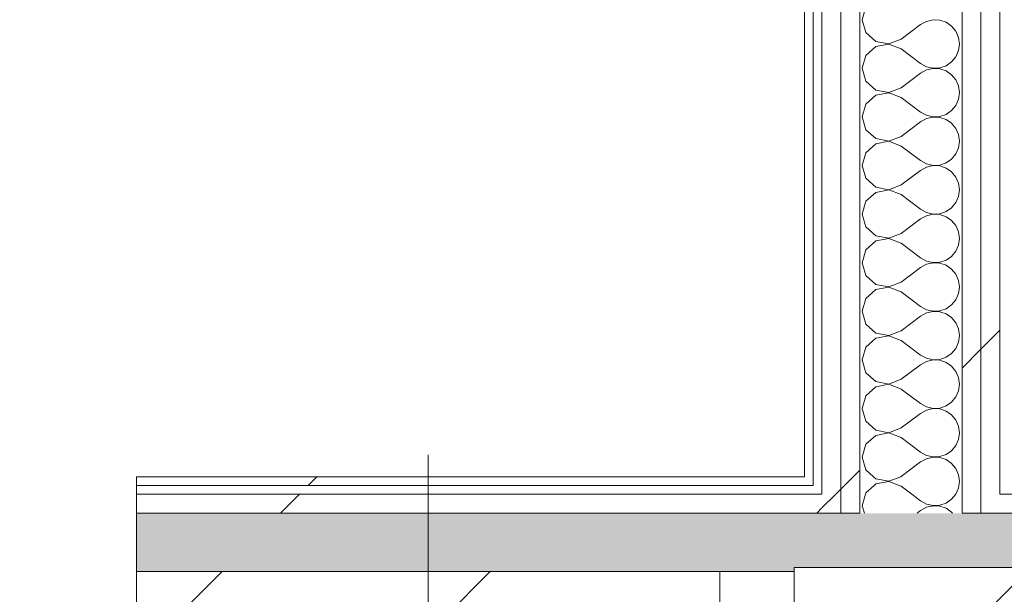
# Model space of a CAD drawing. Header units: millimetres. Extents: x -28277 to 305935, y -19284 to 4746.
# Tile 179 of 256: x 171465 to 172140, y -1077 to -683. Entities that reach past the tile are written whole.
import ezdxf

# ---------------------------------------------------------------- set-up
doc = ezdxf.new("R2010")
doc.units = ezdxf.units.MM
doc.header["$MEASUREMENT"] = 0
doc.linetypes.add('Wipeout_Contour', pattern=[1000, 0, -1000])
doc.layers.add('10_ESTR_Pilars', color=7, linetype='Continuous')
doc.layers.add('Nuevo_08_E_Envans secs', color=7, linetype='Continuous')
for name, color, linetype, lineweight in [('10_ESTR_Pilars_Pluma_Nº__20', 1, 'Continuous', 5), ('10_ESTR_Pilars_Pluma_Nº__28', 7, 'Continuous', 20), ('10_ESTR_Pilars_Pluma_Nº__42', 8, 'Continuous', 25), ('Nuevo_08_E_Envans secs_Pluma_Nº__1', 7, 'Continuous', 5)]:
    doc.layers.add(name, color=color, linetype=linetype, lineweight=lineweight)
for name, color, linetype, lineweight, true_color in [('Nuevo_08_E_Envans secs_Pluma_Nº__102', 7, 'Continuous', 5, 0xcccccc), ('Nuevo_08_E_Envans secs_Pluma_Nº__171', 171, 'Continuous', 13, 0xaaaaff), ('Nuevo_08_E_Envans secs_Pluma_Nº__177', 7, 'Continuous', 15, 0xf7e046)]:
    doc.layers.add(name, color=color, linetype=linetype, lineweight=lineweight, true_color=true_color)
pattern_1 = [(45, (184431.64, 0), (-367.696, 367.696), [390, -130]), (45, (184431.64, 367.7), (-367.696, 367.696), [390, -130])]
pattern_2 = [(45, (184431.64, 0), (-91.9239, 91.9239), [])]

# ---------------------------------------------------------------- blocks, each defined once
blk = doc.blocks.new('*X457', base_point=(184431.64, 0))
at = {"layer": 'Nuevo_08_E_Envans secs_Pluma_Nº__102', "linetype": 'Continuous', "lineweight": 5, "true_color": 0xcccccc}
blk.add_hatch(color=254, dxfattribs=at).paths.add_polyline_path([(172110.81, -1021.81), (172110.81, -1058.98), (172395.78, -1058.98), (172395.78, -1021.81)])
blk = doc.blocks.new('*X458', base_point=(184431.64, 0))
at = {"layer": 'Nuevo_08_E_Envans secs_Pluma_Nº__102', "linetype": 'Continuous', "lineweight": 5, "true_color": 0xcccccc}
blk.add_hatch(color=254, dxfattribs=at).paths.add_polyline_path([(172040.81, -1021.81), (172040.81, -1058.98), (172110.81, -1058.98), (172110.81, -1021.81)])
blk = doc.blocks.new('*X459', base_point=(184431.64, 0))
at = {"layer": 'Nuevo_08_E_Envans secs_Pluma_Nº__102', "linetype": 'Continuous', "lineweight": 5, "true_color": 0xcccccc}
blk.add_hatch(color=254, dxfattribs=at).paths.add_polyline_path([(171544.83, -1021.81), (171544.83, -1061.81), (171995.78, -1061.81), (171995.78, -1058.98), (172040.81, -1058.98), (172040.81, -1021.81)])
blk = doc.blocks.new('Muro_137_7', base_point=(172395.78, -1061.81))
at = {"layer": 'Nuevo_08_E_Envans secs_Pluma_Nº__1', "color": 7, "linetype": 'Continuous', "lineweight": 5, "flags": 128}
blk.add_lwpolyline([(171944.83, -1061.81), (171995.78, -1061.81)], dxfattribs=at)
at = {"layer": 'Nuevo_08_E_Envans secs', "color": 7, "lineweight": 20}
blk.add_blockref('*X458', (184431.64, 0), dxfattribs=at)
at = {"color": 254, "linetype": 'Wipeout_Contour', "lineweight": 0, "ltscale": 688034.854302}
blk.add_wipeout([(172002.81, -1002.81), (172008.81, -1002.81), (172008.81, -996.81), (172002.81, -996.81)], dxfattribs=at).dxf.layer = 'Nuevo_08_E_Envans secs'
at = {"color": 254, "linetype": 'Wipeout_Contour', "lineweight": 0, "ltscale": 688097.216779}
blk.add_wipeout([(172014.81, -1021.81), (172027.81, -1021.81), (172027.81, -1008.81), (172014.81, -1008.81)], dxfattribs=at).dxf.layer = 'Nuevo_08_E_Envans secs'
at = {"color": 254, "linetype": 'Wipeout_Contour', "lineweight": 0, "ltscale": 689157.150167}
blk.add_wipeout([(172136.81, -1021.81), (172435.78, -1021.81), (172435.78, -1008.81), (172136.81, -1008.81)], dxfattribs=at).dxf.layer = 'Nuevo_08_E_Envans secs'
at = {"layer": 'Nuevo_08_E_Envans secs_Pluma_Nº__171', "linetype": 'Continuous', "lineweight": 13, "true_color": 0xaaaaff}
h = blk.add_hatch(dxfattribs=at)
h.set_pattern_fill('Panellat_HPL_0007', color=161, style=0, pattern_type=2)
h.set_pattern_definition(pattern_1)
h.paths.add_polyline_path([(172002.81, -1002.81), (172008.81, -1002.81), (172008.81, -996.81), (172002.81, -996.81)])
at = {"layer": 'Nuevo_08_E_Envans secs_Pluma_Nº__177', "linetype": 'Continuous', "lineweight": 15, "true_color": 0xf7e046}
h = blk.add_hatch(dxfattribs=at)
h.set_pattern_fill('Panellat_HPL_0007', color=53, style=0, pattern_type=2)
h.set_pattern_definition(pattern_1)
h.paths.add_polyline_path([(172014.81, -1021.81), (172027.81, -1021.81), (172027.81, -1008.81), (172014.81, -1008.81)])
h = blk.add_hatch(dxfattribs=at)
h.set_pattern_fill('Panellat_HPL_0007', color=53, style=0, pattern_type=2)
h.set_pattern_definition(pattern_1)
h.paths.add_polyline_path([(172136.81, -1021.81), (172435.78, -1021.81), (172435.78, -1008.81), (172136.81, -1008.81)])
at = {"layer": 'Nuevo_08_E_Envans secs_Pluma_Nº__1', "color": 7, "linetype": 'Continuous', "lineweight": 5}
for p, q in [((172008.81, -996.81), (172008.81, -1002.81)), ((172027.81, -1008.81), (172027.81, -1021.81)), ((172027.81, -1021.81), (172040.81, -1021.81))]:
    blk.add_line(p, q, dxfattribs=at)
at = {"color": 254, "linetype": 'Wipeout_Contour', "lineweight": 0, "ltscale": 687106.918231}
blk.add_wipeout([(172002.81, -996.81), (171544.83, -996.81), (171544.83, -1002.81), (172002.81, -1002.81)], dxfattribs=at).dxf.layer = 'Nuevo_08_E_Envans secs'
at = {"color": 254, "linetype": 'Wipeout_Contour', "lineweight": 0, "ltscale": 687131.281862}
blk.add_wipeout([(172014.81, -1008.81), (171544.83, -1008.81), (171544.83, -1021.81), (172014.81, -1021.81)], dxfattribs=at).dxf.layer = 'Nuevo_08_E_Envans secs'
at = {"color": 254, "linetype": 'Wipeout_Contour', "lineweight": 0, "ltscale": 688533.209189}
blk.add_wipeout([(172123.81, -1021.81), (172136.81, -1021.81), (172136.81, -1008.81), (172123.81, -1008.81)], dxfattribs=at).dxf.layer = 'Nuevo_08_E_Envans secs'
at = {"layer": 'Nuevo_08_E_Envans secs_Pluma_Nº__171', "linetype": 'Continuous', "lineweight": 13, "true_color": 0xaaaaff}
h = blk.add_hatch(dxfattribs=at)
h.set_pattern_fill('Panellat_HPL_0007', color=161, style=0, pattern_type=2)
h.set_pattern_definition(pattern_1)
h.paths.add_polyline_path([(172002.81, -996.81), (171544.83, -996.81), (171544.83, -1002.81), (172002.81, -1002.81)])
at = {"layer": 'Nuevo_08_E_Envans secs_Pluma_Nº__177', "linetype": 'Continuous', "lineweight": 15, "true_color": 0xf7e046}
h = blk.add_hatch(dxfattribs=at)
h.set_pattern_fill('Panellat_HPL_0007', color=53, style=0, pattern_type=2)
h.set_pattern_definition(pattern_1)
h.paths.add_polyline_path([(172014.81, -1008.81), (171544.83, -1008.81), (171544.83, -1021.81), (172014.81, -1021.81)])
h = blk.add_hatch(dxfattribs=at)
h.set_pattern_fill('Panellat_HPL_0007', color=53, style=0, pattern_type=2)
h.set_pattern_definition(pattern_1)
h.paths.add_polyline_path([(172123.81, -1021.81), (172136.81, -1021.81), (172136.81, -1008.81), (172123.81, -1008.81)])
at = {"layer": 'Nuevo_08_E_Envans secs_Pluma_Nº__1', "color": 7, "linetype": 'Continuous', "lineweight": 5}
for p, q in [((172008.81, -1002.81), (171544.83, -1002.81)), ((172014.81, -1002.81), (172014.81, -1008.81)), ((172136.81, -1008.81), (172136.81, -1002.81)), ((172014.81, -1008.81), (171544.83, -1008.81)), ((172123.81, -1021.81), (172123.81, -1008.81)), ((172435.78, -1008.81), (172136.81, -1008.81)), ((172027.81, -1021.81), (171544.83, -1021.81)), ((172110.81, -1021.81), (172123.81, -1021.81)), ((172395.78, -1021.81), (172123.81, -1021.81))]:
    blk.add_line(p, q, dxfattribs=at)
at = {"layer": 'Nuevo_08_E_Envans secs_Pluma_Nº__1', "color": 7, "linetype": 'Continuous', "lineweight": 5, "flags": 128}
for points in [[(172002.81, -996.81), (171544.83, -996.81)], [(171544.83, -996.81), (171544.83, -1002.81)], [(171544.83, -1002.81), (171544.83, -1008.81)], [(171544.83, -1008.81), (171544.83, -1021.81)], [(171544.83, -1021.81), (171544.83, -1061.81)]]:
    blk.add_lwpolyline(points, dxfattribs=at)
at = {"layer": 'Nuevo_08_E_Envans secs', "color": 7, "lineweight": 20}
for name in ['*X459', '*X457']:
    blk.add_blockref(name, (184431.64, 0), dxfattribs=at)
blk = doc.blocks.new('*X481', base_point=(184431.64, 0))
at = {"layer": 'Nuevo_08_E_Envans secs_Pluma_Nº__102', "color": 254, "linetype": 'Continuous', "lineweight": 5, "true_color": 0xcccccc}
for p, q in [((172050.12, -996.81), (172051.69, -998.24)), ((172051.69, -998.24), (172060.64, -999.93)), ((172060.64, -999.93), (172068.78, -996.81)), ((172109.14, -1000), (172108.7, -996.81)), ((172051.69, -1001.76), (172050.54, -1002.81)), ((172060.64, -1000.07), (172051.69, -1001.76)), ((172067.77, -1002.81), (172060.64, -1000.07)), ((172108.75, -1002.81), (172109.14, -1000))]:
    blk.add_line(p, q, dxfattribs=at)
blk = doc.blocks.new('*X482', base_point=(184431.64, 0))
at = {"layer": 'Nuevo_08_E_Envans secs_Pluma_Nº__102', "color": 254, "linetype": 'Continuous', "lineweight": 5, "true_color": 0xcccccc}
for p, q in [((172050.54, -1002.81), (172044.96, -1007.9)), ((172069.14, -1003.33), (172067.77, -1002.81)), ((172069.14, -1003.33), (172076.44, -1008.81)), ((172106.65, -1008.76), (172108.51, -1004.55)), ((172108.51, -1004.55), (172108.75, -1002.81)), ((172044.96, -1007.9), (172044.71, -1008.81)), ((172106.62, -1008.81), (172106.65, -1008.76))]:
    blk.add_line(p, q, dxfattribs=at)
blk = doc.blocks.new('*X483', base_point=(184431.64, 0))
at = {"layer": 'Nuevo_08_E_Envans secs_Pluma_Nº__102', "color": 254, "linetype": 'Continuous', "lineweight": 5, "true_color": 0xcccccc}
for p, q in [((172044.71, -1008.81), (172042.47, -1016.67)), ((172076.44, -1008.81), (172082.47, -1013.33)), ((172099.93, -1014.91), (172103.72, -1012.3)), ((172103.72, -1012.3), (172106.62, -1008.81)), ((172042.47, -1016.67), (172043.93, -1021.81)), ((172082.47, -1013.33), (172086.5, -1015.56)), ((172086.5, -1017.77), (172082.47, -1020)), ((172086.5, -1015.56), (172090.98, -1016.6)), ((172090.98, -1016.73), (172086.5, -1017.77)), ((172090.98, -1016.6), (172095.57, -1016.38)), ((172095.57, -1016.96), (172090.98, -1016.73)), ((172095.57, -1016.38), (172099.93, -1014.91)), ((172099.93, -1018.43), (172095.57, -1016.96)), ((172103.72, -1021.03), (172099.93, -1018.43)), ((172080.07, -1021.81), (172082.47, -1020)), ((172104.36, -1021.81), (172103.72, -1021.03))]:
    blk.add_line(p, q, dxfattribs=at)
blk = doc.blocks.new('*X488', base_point=(184431.64, 0))
at = {"layer": 'Nuevo_08_E_Envans secs_Pluma_Nº__102', "color": 254, "linetype": 'Continuous', "lineweight": 5, "true_color": 0xcccccc}
for p, q in [((172044.96, -674.57), (172042.47, -683.33)), ((172042.47, -683.33), (172044.96, -692.1)), ((172069.14, -696.67), (172082.47, -686.67)), ((172086.5, -684.44), (172082.47, -686.67)), ((172090.98, -683.4), (172086.5, -684.44)), ((172095.57, -683.62), (172090.98, -683.4)), ((172099.93, -685.09), (172095.57, -683.62)), ((172103.72, -687.7), (172099.93, -685.09)), ((172106.65, -691.24), (172103.72, -687.7)), ((172044.96, -692.1), (172051.69, -698.24)), ((172108.51, -695.45), (172106.65, -691.24)), ((172051.69, -701.76), (172044.96, -707.9)), ((172051.69, -698.24), (172060.64, -699.93)), ((172060.64, -700.07), (172051.69, -701.76)), ((172060.64, -699.93), (172069.14, -696.67)), ((172069.14, -703.33), (172060.64, -700.07)), ((172109.14, -700), (172108.51, -695.45)), ((172108.51, -704.55), (172109.14, -700)), ((172044.96, -707.9), (172042.47, -716.67)), ((172069.14, -703.33), (172082.47, -713.33)), ((172106.65, -708.76), (172108.51, -704.55)), ((172082.47, -713.33), (172086.5, -715.56)), ((172095.57, -716.38), (172099.93, -714.91)), ((172099.93, -714.91), (172103.72, -712.3)), ((172103.72, -712.3), (172106.65, -708.76)), ((172042.47, -716.67), (172044.96, -725.43)), ((172069.14, -730), (172082.47, -720)), ((172086.5, -717.77), (172082.47, -720)), ((172086.5, -715.56), (172090.98, -716.6)), ((172090.98, -716.73), (172086.5, -717.77)), ((172090.98, -716.6), (172095.57, -716.38)), ((172095.57, -716.96), (172090.98, -716.73)), ((172099.93, -718.43), (172095.57, -716.96)), ((172103.72, -721.03), (172099.93, -718.43)), ((172106.65, -724.57), (172103.72, -721.03)), ((172044.96, -725.43), (172051.69, -731.57)), ((172108.51, -728.78), (172106.65, -724.57)), ((172109.14, -733.33), (172108.51, -728.78)), ((172051.69, -735.09), (172044.96, -741.24)), ((172051.69, -731.57), (172060.64, -733.27)), ((172060.64, -733.4), (172051.69, -735.09)), ((172060.64, -733.27), (172069.14, -730)), ((172069.14, -736.67), (172060.64, -733.4)), ((172108.51, -737.89), (172109.14, -733.33)), ((172044.96, -741.24), (172042.47, -750)), ((172069.14, -736.67), (172082.47, -746.67)), ((172103.72, -745.64), (172106.65, -742.1)), ((172106.65, -742.1), (172108.51, -737.89)), ((172082.47, -746.67), (172086.5, -748.89)), ((172086.5, -748.89), (172090.98, -749.93)), ((172095.57, -749.71), (172099.93, -748.24)), ((172099.93, -748.24), (172103.72, -745.64)), ((172042.47, -750), (172044.96, -758.76)), ((172069.14, -763.33), (172082.47, -753.33)), ((172086.5, -751.11), (172082.47, -753.33)), ((172090.98, -750.07), (172086.5, -751.11)), ((172090.98, -749.93), (172095.57, -749.71)), ((172095.57, -750.29), (172090.98, -750.07)), ((172099.93, -751.76), (172095.57, -750.29)), ((172103.72, -754.36), (172099.93, -751.76)), ((172106.65, -757.9), (172103.72, -754.36)), ((172044.96, -758.76), (172051.69, -764.91)), ((172108.51, -762.11), (172106.65, -757.9)), ((172109.14, -766.67), (172108.51, -762.11)), ((172051.69, -768.43), (172044.96, -774.57)), ((172051.69, -764.91), (172060.64, -766.6)), ((172060.64, -766.73), (172051.69, -768.43)), ((172060.64, -766.6), (172069.14, -763.33)), ((172069.14, -770), (172060.64, -766.73)), ((172108.51, -771.22), (172109.14, -766.67)), ((172044.96, -774.57), (172042.47, -783.33)), ((172069.14, -770), (172082.47, -780)), ((172103.72, -778.97), (172106.65, -775.43)), ((172106.65, -775.43), (172108.51, -771.22)), ((172082.47, -780), (172086.5, -782.23)), ((172086.5, -782.23), (172090.98, -783.27)), ((172095.57, -783.04), (172099.93, -781.57)), ((172099.93, -781.57), (172103.72, -778.97)), ((172042.47, -783.33), (172044.96, -792.1)), ((172069.14, -796.67), (172082.47, -786.67)), ((172086.5, -784.44), (172082.47, -786.67)), ((172090.98, -783.4), (172086.5, -784.44)), ((172090.98, -783.27), (172095.57, -783.04)), ((172095.57, -783.62), (172090.98, -783.4)), ((172099.93, -785.09), (172095.57, -783.62)), ((172103.72, -787.7), (172099.93, -785.09)), ((172106.65, -791.24), (172103.72, -787.7)), ((172044.96, -792.1), (172051.69, -798.24)), ((172108.51, -795.45), (172106.65, -791.24)), ((172109.14, -800), (172108.51, -795.45)), ((172051.69, -801.76), (172044.96, -807.9)), ((172051.69, -798.24), (172060.64, -799.93)), ((172060.64, -800.07), (172051.69, -801.76)), ((172060.64, -799.93), (172069.14, -796.67)), ((172069.14, -803.33), (172060.64, -800.07)), ((172108.51, -804.55), (172109.14, -800)), ((172044.96, -807.9), (172042.47, -816.67)), ((172069.14, -803.33), (172082.47, -813.33)), ((172103.72, -812.3), (172106.65, -808.76)), ((172106.65, -808.76), (172108.51, -804.55)), ((172042.47, -816.67), (172044.96, -825.43)), ((172082.47, -813.33), (172086.5, -815.56)), ((172086.5, -815.56), (172090.98, -816.6)), ((172090.98, -816.6), (172095.57, -816.38)), ((172095.57, -816.38), (172099.93, -814.91)), ((172099.93, -814.91), (172103.72, -812.3)), ((172069.14, -830), (172082.47, -820)), ((172086.5, -817.77), (172082.47, -820)), ((172090.98, -816.73), (172086.5, -817.77)), ((172095.57, -816.96), (172090.98, -816.73)), ((172099.93, -818.43), (172095.57, -816.96)), ((172103.72, -821.03), (172099.93, -818.43)), ((172106.65, -824.57), (172103.72, -821.03)), ((172044.96, -825.43), (172051.69, -831.57)), ((172060.64, -833.27), (172069.14, -830)), ((172108.51, -828.78), (172106.65, -824.57)), ((172109.14, -833.33), (172108.51, -828.78)), ((172051.69, -835.09), (172044.96, -841.24)), ((172051.69, -831.57), (172060.64, -833.27)), ((172060.64, -833.4), (172051.69, -835.09)), ((172069.14, -836.67), (172060.64, -833.4)), ((172069.14, -836.67), (172082.47, -846.67)), ((172108.51, -837.89), (172109.14, -833.33)), ((172044.96, -841.24), (172042.47, -850)), ((172103.72, -845.64), (172106.65, -842.1)), ((172106.65, -842.1), (172108.51, -837.89)), ((172042.47, -850), (172044.96, -858.76)), ((172082.47, -846.67), (172086.5, -848.89)), ((172086.5, -848.89), (172090.98, -849.93)), ((172090.98, -850.07), (172086.5, -851.11)), ((172090.98, -849.93), (172095.57, -849.71)), ((172095.57, -850.29), (172090.98, -850.07)), ((172095.57, -849.71), (172099.93, -848.24)), ((172099.93, -851.76), (172095.57, -850.29)), ((172099.93, -848.24), (172103.72, -845.64)), ((172069.14, -863.33), (172082.47, -853.33)), ((172086.5, -851.11), (172082.47, -853.33)), ((172103.72, -854.36), (172099.93, -851.76)), ((172106.65, -857.9), (172103.72, -854.36)), ((172044.96, -858.76), (172051.69, -864.91)), ((172060.64, -866.6), (172069.14, -863.33)), ((172108.51, -862.11), (172106.65, -857.9)), ((172109.14, -866.67), (172108.51, -862.11)), ((172051.69, -868.43), (172044.96, -874.57)), ((172051.69, -864.91), (172060.64, -866.6)), ((172060.64, -866.73), (172051.69, -868.43)), ((172069.14, -870), (172060.64, -866.73)), ((172069.14, -870), (172082.47, -880)), ((172108.51, -871.22), (172109.14, -866.67)), ((172044.96, -874.57), (172042.47, -883.33)), ((172103.72, -878.97), (172106.65, -875.43)), ((172106.65, -875.43), (172108.51, -871.22)), ((172042.47, -883.33), (172044.96, -892.1)), ((172082.47, -880), (172086.5, -882.23)), ((172086.5, -882.23), (172090.98, -883.27)), ((172090.98, -883.4), (172086.5, -884.44)), ((172090.98, -883.27), (172095.57, -883.04)), ((172095.57, -883.62), (172090.98, -883.4)), ((172095.57, -883.04), (172099.93, -881.57)), ((172099.93, -885.09), (172095.57, -883.62)), ((172099.93, -881.57), (172103.72, -878.97)), ((172069.14, -896.67), (172082.47, -886.67)), ((172086.5, -884.44), (172082.47, -886.67)), ((172103.72, -887.7), (172099.93, -885.09)), ((172106.65, -891.24), (172103.72, -887.7)), ((172044.96, -892.1), (172051.69, -898.24)), ((172060.64, -899.93), (172069.14, -896.67)), ((172108.51, -895.45), (172106.65, -891.24)), ((172109.14, -900), (172108.51, -895.45)), ((172051.69, -901.76), (172044.96, -907.9)), ((172051.69, -898.24), (172060.64, -899.93)), ((172060.64, -900.07), (172051.69, -901.76)), ((172069.14, -903.33), (172060.64, -900.07)), ((172069.14, -903.33), (172082.47, -913.33)), ((172108.51, -904.55), (172109.14, -900)), ((172044.96, -907.9), (172042.47, -916.67)), ((172103.72, -912.3), (172106.65, -908.76)), ((172106.65, -908.76), (172108.51, -904.55)), ((172042.47, -916.67), (172044.96, -925.43)), ((172082.47, -913.33), (172086.5, -915.56)), ((172086.5, -917.77), (172082.47, -920)), ((172086.5, -915.56), (172090.98, -916.6)), ((172090.98, -916.73), (172086.5, -917.77)), ((172090.98, -916.6), (172095.57, -916.38)), ((172095.57, -916.96), (172090.98, -916.73)), ((172095.57, -916.38), (172099.93, -914.91)), ((172099.93, -918.43), (172095.57, -916.96)), ((172099.93, -914.91), (172103.72, -912.3)), ((172069.14, -930), (172082.47, -920)), ((172103.72, -921.03), (172099.93, -918.43)), ((172106.65, -924.57), (172103.72, -921.03)), ((172108.51, -928.78), (172106.65, -924.57)), ((172044.96, -925.43), (172051.69, -931.57)), ((172060.64, -933.27), (172069.14, -930)), ((172109.14, -933.33), (172108.51, -928.78)), ((172051.69, -935.09), (172044.96, -941.24)), ((172051.69, -931.57), (172060.64, -933.27)), ((172060.64, -933.4), (172051.69, -935.09)), ((172069.14, -936.67), (172060.64, -933.4)), ((172069.14, -936.67), (172082.47, -946.67)), ((172106.65, -942.1), (172108.51, -937.89)), ((172108.51, -937.89), (172109.14, -933.33)), ((172044.96, -941.24), (172042.47, -950)), ((172103.72, -945.64), (172106.65, -942.1)), ((172042.47, -950), (172044.96, -958.76)), ((172082.47, -946.67), (172086.5, -948.89)), ((172086.5, -951.11), (172082.47, -953.33)), ((172086.5, -948.89), (172090.98, -949.93)), ((172090.98, -950.07), (172086.5, -951.11)), ((172090.98, -949.93), (172095.57, -949.71)), ((172095.57, -950.29), (172090.98, -950.07)), ((172095.57, -949.71), (172099.93, -948.24)), ((172099.93, -951.76), (172095.57, -950.29)), ((172099.93, -948.24), (172103.72, -945.64)), ((172069.14, -963.33), (172082.47, -953.33)), ((172103.72, -954.36), (172099.93, -951.76)), ((172106.65, -957.9), (172103.72, -954.36)), ((172108.51, -962.11), (172106.65, -957.9)), ((172044.96, -958.76), (172051.69, -964.91)), ((172051.69, -964.91), (172060.64, -966.6)), ((172060.64, -966.6), (172069.14, -963.33)), ((172109.14, -966.67), (172108.51, -962.11)), ((172051.69, -968.43), (172044.96, -974.57)), ((172060.64, -966.73), (172051.69, -968.43)), ((172069.14, -970), (172060.64, -966.73)), ((172069.14, -970), (172082.47, -980)), ((172106.65, -975.43), (172108.51, -971.22)), ((172108.51, -971.22), (172109.14, -966.67)), ((172044.96, -974.57), (172042.47, -983.33)), ((172103.72, -978.97), (172106.65, -975.43)), ((172042.47, -983.33), (172044.96, -992.1)), ((172082.47, -980), (172086.5, -982.23)), ((172086.5, -984.44), (172082.47, -986.67)), ((172086.5, -982.23), (172090.98, -983.27)), ((172090.98, -983.4), (172086.5, -984.44)), ((172090.98, -983.27), (172095.57, -983.04)), ((172095.57, -983.62), (172090.98, -983.4)), ((172095.57, -983.04), (172099.93, -981.57)), ((172099.93, -985.09), (172095.57, -983.62)), ((172099.93, -981.57), (172103.72, -978.97)), ((172103.72, -987.7), (172099.93, -985.09)), ((172044.96, -992.1), (172050.12, -996.81)), ((172069.14, -996.67), (172082.47, -986.67)), ((172106.65, -991.24), (172103.72, -987.7)), ((172108.51, -995.45), (172106.65, -991.24)), ((172068.78, -996.81), (172069.14, -996.67)), ((172108.7, -996.81), (172108.51, -995.45))]:
    blk.add_line(p, q, dxfattribs=at)
blk = doc.blocks.new('Muro_143_7', base_point=(172002.81, -1061.81))
at = {"color": 254, "linetype": 'Wipeout_Contour', "lineweight": 0, "ltscale": 688053.07258}
blk.add_wipeout([(172002.81, 2034.55), (172002.81, -996.81), (172008.81, -996.81), (172008.81, 2034.55)], dxfattribs=at).dxf.layer = 'Nuevo_08_E_Envans secs'
at = {"color": 254, "linetype": 'Wipeout_Contour', "lineweight": 0, "ltscale": 688148.852376}
blk.add_wipeout([(172027.81, -1002.81), (172040.81, -1002.81), (172040.81, -996.81), (172027.81, -996.81)], dxfattribs=at).dxf.layer = 'Nuevo_08_E_Envans secs'
at = {"color": 254, "linetype": 'Wipeout_Contour', "lineweight": 0, "ltscale": 688532.845895}
blk.add_wipeout([(172123.81, -1002.81), (172136.81, -1002.81), (172136.81, -996.81), (172123.81, -996.81)], dxfattribs=at).dxf.layer = 'Nuevo_08_E_Envans secs'
at = {"layer": 'Nuevo_08_E_Envans secs_Pluma_Nº__171', "linetype": 'Continuous', "lineweight": 13, "true_color": 0xaaaaff}
h = blk.add_hatch(dxfattribs=at)
h.set_pattern_fill('Panellat_HPL_0007', color=161, style=0, pattern_type=2)
h.set_pattern_definition(pattern_1)
h.paths.add_polyline_path([(172002.81, 2034.55), (172002.81, -996.81), (172008.81, -996.81), (172008.81, 2034.55)])
at = {"layer": 'Nuevo_08_E_Envans secs_Pluma_Nº__177', "linetype": 'Continuous', "lineweight": 15, "true_color": 0xf7e046}
h = blk.add_hatch(dxfattribs=at)
h.set_pattern_fill('Panellat_HPL_0007', color=53, style=0, pattern_type=2)
h.set_pattern_definition(pattern_1)
h.paths.add_polyline_path([(172027.81, -1002.81), (172040.81, -1002.81), (172040.81, -996.81), (172027.81, -996.81)])
h = blk.add_hatch(dxfattribs=at)
h.set_pattern_fill('Panellat_HPL_0007', color=53, style=0, pattern_type=2)
h.set_pattern_definition(pattern_1)
h.paths.add_polyline_path([(172123.81, -1002.81), (172136.81, -1002.81), (172136.81, -996.81), (172123.81, -996.81)])
at = {"layer": 'Nuevo_08_E_Envans secs_Pluma_Nº__1', "color": 7, "linetype": 'Continuous', "lineweight": 5}
for p, q in [((172008.81, 2034.55), (172008.81, -996.81)), ((172008.81, -996.81), (172008.81, -1002.81))]:
    blk.add_line(p, q, dxfattribs=at)
at = {"layer": 'Nuevo_08_E_Envans secs_Pluma_Nº__1', "color": 7, "linetype": 'Continuous', "lineweight": 5, "flags": 128}
blk.add_lwpolyline([(172002.81, 2034.55), (172002.81, -996.81)], dxfattribs=at)
at = {"color": 254, "linetype": 'Wipeout_Contour', "lineweight": 0, "ltscale": 688096.853255}
blk.add_wipeout([(172014.81, -1002.81), (172027.81, -1002.81), (172027.81, -996.81), (172014.81, -996.81)], dxfattribs=at).dxf.layer = 'Nuevo_08_E_Envans secs'
at = {"color": 254, "linetype": 'Wipeout_Contour', "lineweight": 0, "ltscale": 688480.846772}
blk.add_wipeout([(172110.81, -1002.81), (172123.81, -1002.81), (172123.81, -996.81), (172110.81, -996.81)], dxfattribs=at).dxf.layer = 'Nuevo_08_E_Envans secs'
at = {"layer": 'Nuevo_08_E_Envans secs_Pluma_Nº__177', "linetype": 'Continuous', "lineweight": 15, "true_color": 0xf7e046}
h = blk.add_hatch(dxfattribs=at)
h.set_pattern_fill('Panellat_HPL_0007', color=53, style=0, pattern_type=2)
h.set_pattern_definition(pattern_1)
h.paths.add_polyline_path([(172014.81, -1002.81), (172027.81, -1002.81), (172027.81, -996.81), (172014.81, -996.81)])
h = blk.add_hatch(dxfattribs=at)
h.set_pattern_fill('Panellat_HPL_0007', color=53, style=0, pattern_type=2)
h.set_pattern_definition(pattern_1)
h.paths.add_polyline_path([(172110.81, -1002.81), (172123.81, -1002.81), (172123.81, -996.81), (172110.81, -996.81)])
at = {"layer": 'Nuevo_08_E_Envans secs', "color": 7, "lineweight": 20}
blk.add_blockref('*X481', (184431.64, 0), dxfattribs=at)
at = {"color": 254, "linetype": 'Wipeout_Contour', "lineweight": 0, "ltscale": 688115.069892}
blk.add_wipeout([(172014.81, 2034.55), (172014.81, -996.81), (172027.81, -996.81), (172027.81, 2034.55)], dxfattribs=at).dxf.layer = 'Nuevo_08_E_Envans secs'
at = {"color": 254, "linetype": 'Wipeout_Contour', "lineweight": 0, "ltscale": 688148.992272}
blk.add_wipeout([(172027.81, -1008.81), (172040.81, -1008.81), (172040.81, -1002.81), (172027.81, -1002.81)], dxfattribs=at).dxf.layer = 'Nuevo_08_E_Envans secs'
at = {"color": 254, "linetype": 'Wipeout_Contour', "lineweight": 0, "ltscale": 688532.985713}
blk.add_wipeout([(172123.81, -1008.81), (172136.81, -1008.81), (172136.81, -1002.81), (172123.81, -1002.81)], dxfattribs=at).dxf.layer = 'Nuevo_08_E_Envans secs'
at = {"layer": 'Nuevo_08_E_Envans secs_Pluma_Nº__177', "linetype": 'Continuous', "lineweight": 15, "true_color": 0xf7e046}
h = blk.add_hatch(dxfattribs=at)
h.set_pattern_fill('Panellat_HPL_0007', color=53, style=0, pattern_type=2)
h.set_pattern_definition(pattern_1)
h.paths.add_polyline_path([(172014.81, 2034.55), (172014.81, -996.81), (172027.81, -996.81), (172027.81, 2034.55)])
h = blk.add_hatch(dxfattribs=at)
h.set_pattern_fill('Panellat_HPL_0007', color=53, style=0, pattern_type=2)
h.set_pattern_definition(pattern_1)
h.paths.add_polyline_path([(172027.81, -1008.81), (172040.81, -1008.81), (172040.81, -1002.81), (172027.81, -1002.81)])
h = blk.add_hatch(dxfattribs=at)
h.set_pattern_fill('Panellat_HPL_0007', color=53, style=0, pattern_type=2)
h.set_pattern_definition(pattern_1)
h.paths.add_polyline_path([(172123.81, -1008.81), (172136.81, -1008.81), (172136.81, -1002.81), (172123.81, -1002.81)])
at = {"layer": 'Nuevo_08_E_Envans secs_Pluma_Nº__1', "color": 7, "linetype": 'Continuous', "lineweight": 5}
for p, q in [((172014.81, 2034.55), (172014.81, -996.81)), ((172136.81, -1008.81), (172136.81, -1002.81))]:
    blk.add_line(p, q, dxfattribs=at)
at = {"layer": 'Nuevo_08_E_Envans secs', "color": 7, "lineweight": 20}
blk.add_blockref('*X483', (184431.64, 0), dxfattribs=at)
at = {"color": 254, "linetype": 'Wipeout_Contour', "lineweight": 0, "ltscale": 688167.067637}
blk.add_wipeout([(172027.81, 2034.55), (172027.81, -996.81), (172040.81, -996.81), (172040.81, 2034.55)], dxfattribs=at).dxf.layer = 'Nuevo_08_E_Envans secs'
at = {"color": 254, "linetype": 'Wipeout_Contour', "lineweight": 0, "ltscale": 688096.993161}
blk.add_wipeout([(172014.81, -1008.81), (172027.81, -1008.81), (172027.81, -1002.81), (172014.81, -1002.81)], dxfattribs=at).dxf.layer = 'Nuevo_08_E_Envans secs'
at = {"color": 254, "linetype": 'Wipeout_Contour', "lineweight": 0, "ltscale": 688480.986601}
blk.add_wipeout([(172110.81, -1008.81), (172123.81, -1008.81), (172123.81, -1002.81), (172110.81, -1002.81)], dxfattribs=at).dxf.layer = 'Nuevo_08_E_Envans secs'
at = {"layer": 'Nuevo_08_E_Envans secs_Pluma_Nº__177', "linetype": 'Continuous', "lineweight": 15, "true_color": 0xf7e046}
h = blk.add_hatch(dxfattribs=at)
h.set_pattern_fill('Panellat_HPL_0007', color=53, style=0, pattern_type=2)
h.set_pattern_definition(pattern_1)
h.paths.add_polyline_path([(172027.81, 2034.55), (172027.81, -996.81), (172040.81, -996.81), (172040.81, 2034.55)])
h = blk.add_hatch(dxfattribs=at)
h.set_pattern_fill('Panellat_HPL_0007', color=53, style=0, pattern_type=2)
h.set_pattern_definition(pattern_1)
h.paths.add_polyline_path([(172014.81, -1008.81), (172027.81, -1008.81), (172027.81, -1002.81), (172014.81, -1002.81)])
h = blk.add_hatch(dxfattribs=at)
h.set_pattern_fill('Panellat_HPL_0007', color=53, style=0, pattern_type=2)
h.set_pattern_definition(pattern_1)
h.paths.add_polyline_path([(172110.81, -1008.81), (172123.81, -1008.81), (172123.81, -1002.81), (172110.81, -1002.81)])
at = {"layer": 'Nuevo_08_E_Envans secs_Pluma_Nº__1', "color": 7, "linetype": 'Continuous', "lineweight": 5}
for p, q in [((172027.81, 2034.55), (172027.81, -996.81)), ((172040.81, 2034.55), (172040.81, -996.81)), ((172014.81, -996.81), (172014.81, -1002.81)), ((172027.81, -996.81), (172027.81, -1002.81)), ((172040.81, -996.81), (172040.81, -1002.81)), ((172014.81, -1002.81), (172014.81, -1008.81))]:
    blk.add_line(p, q, dxfattribs=at)
at = {"layer": 'Nuevo_08_E_Envans secs', "color": 7, "lineweight": 20}
for name in ['*X488', '*X482']:
    blk.add_blockref(name, (184431.64, 0), dxfattribs=at)
at = {"color": 254, "linetype": 'Wipeout_Contour', "lineweight": 0, "ltscale": 688499.05325}
blk.add_wipeout([(172110.81, 2034.55), (172110.81, -996.81), (172123.81, -996.81), (172123.81, 2034.55)], dxfattribs=at).dxf.layer = 'Nuevo_08_E_Envans secs'
at = {"color": 254, "linetype": 'Wipeout_Contour', "lineweight": 0, "ltscale": 688149.215873}
blk.add_wipeout([(172027.81, -1021.81), (172040.81, -1021.81), (172040.81, -1008.81), (172027.81, -1008.81)], dxfattribs=at).dxf.layer = 'Nuevo_08_E_Envans secs'
at = {"color": 254, "linetype": 'Wipeout_Contour', "lineweight": 0, "ltscale": 688481.210094}
blk.add_wipeout([(172110.81, -1021.81), (172123.81, -1021.81), (172123.81, -1008.81), (172110.81, -1008.81)], dxfattribs=at).dxf.layer = 'Nuevo_08_E_Envans secs'
at = {"layer": 'Nuevo_08_E_Envans secs_Pluma_Nº__177', "linetype": 'Continuous', "lineweight": 15, "true_color": 0xf7e046}
h = blk.add_hatch(dxfattribs=at)
h.set_pattern_fill('Panellat_HPL_0007', color=53, style=0, pattern_type=2)
h.set_pattern_definition(pattern_1)
h.paths.add_polyline_path([(172110.81, 2034.55), (172110.81, -996.81), (172123.81, -996.81), (172123.81, 2034.55)])
h = blk.add_hatch(dxfattribs=at)
h.set_pattern_fill('Panellat_HPL_0007', color=53, style=0, pattern_type=2)
h.set_pattern_definition(pattern_1)
h.paths.add_polyline_path([(172027.81, -1021.81), (172040.81, -1021.81), (172040.81, -1008.81), (172027.81, -1008.81)])
h = blk.add_hatch(dxfattribs=at)
h.set_pattern_fill('Panellat_HPL_0007', color=53, style=0, pattern_type=2)
h.set_pattern_definition(pattern_1)
h.paths.add_polyline_path([(172110.81, -1021.81), (172123.81, -1021.81), (172123.81, -1008.81), (172110.81, -1008.81)])
at = {"layer": 'Nuevo_08_E_Envans secs_Pluma_Nº__1', "color": 7, "linetype": 'Continuous', "lineweight": 5}
for p, q in [((172110.81, 2034.55), (172110.81, -996.81)), ((172110.81, -1002.81), (172110.81, -996.81)), ((172027.81, -1002.81), (172027.81, -1008.81)), ((172040.81, -1002.81), (172040.81, -1008.81)), ((172110.81, -1008.81), (172110.81, -1002.81)), ((172123.81, -1008.81), (172123.81, -1002.81)), ((172027.81, -1008.81), (172027.81, -1021.81)), ((172040.81, -1008.81), (172040.81, -1021.81)), ((172110.81, -1021.81), (172110.81, -1008.81)), ((172123.81, -1021.81), (172123.81, -1008.81)), ((172027.81, -1021.81), (172040.81, -1021.81)), ((172110.81, -1021.81), (172123.81, -1021.81))]:
    blk.add_line(p, q, dxfattribs=at)
at = {"color": 254, "linetype": 'Wipeout_Contour', "lineweight": 0, "ltscale": 688551.050998}
blk.add_wipeout([(172123.81, 2034.55), (172123.81, -996.81), (172136.81, -996.81), (172136.81, 2034.55)], dxfattribs=at).dxf.layer = 'Nuevo_08_E_Envans secs'
at = {"layer": 'Nuevo_08_E_Envans secs_Pluma_Nº__177', "linetype": 'Continuous', "lineweight": 15, "true_color": 0xf7e046}
h = blk.add_hatch(dxfattribs=at)
h.set_pattern_fill('Panellat_HPL_0007', color=53, style=0, pattern_type=2)
h.set_pattern_definition(pattern_1)
h.paths.add_polyline_path([(172123.81, 2034.55), (172123.81, -996.81), (172136.81, -996.81), (172136.81, 2034.55)])
at = {"layer": 'Nuevo_08_E_Envans secs_Pluma_Nº__1', "color": 7, "linetype": 'Continuous', "lineweight": 5}
for p, q in [((172123.81, 2034.55), (172123.81, -996.81)), ((172136.81, 2034.55), (172136.81, -996.81)), ((172123.81, -1002.81), (172123.81, -996.81)), ((172136.81, -1002.81), (172136.81, -996.81))]:
    blk.add_line(p, q, dxfattribs=at)
blk = doc.blocks.new('Pilar_9_7', base_point=(171744.83, -1337.89))
at = {"color": 254, "linetype": 'Wipeout_Contour', "lineweight": 0, "ltscale": 687001.063285}
blk.add_wipeout([(171544.83, -1613.98), (171944.83, -1613.98), (171944.83, -1061.81), (171544.83, -1061.81)], dxfattribs=at).dxf.layer = '10_ESTR_Pilars'
at = {"layer": '10_ESTR_Pilars_Pluma_Nº__42', "linetype": 'Continuous', "lineweight": 25}
h = blk.add_hatch(dxfattribs=at)
h.set_pattern_fill('00_GCT_trama_45º_e1_400__03', color=8, style=0, pattern_type=2)
h.set_pattern_definition(pattern_2)
h.paths.add_polyline_path([(171544.83, -1613.98), (171944.83, -1613.98), (171944.83, -1061.81), (171544.83, -1061.81)])
at = {"layer": '10_ESTR_Pilars_Pluma_Nº__20', "color": 1, "linetype": 'Continuous', "lineweight": 5}
for p, q in [((171744.83, -1257.89), (171744.83, -981.81)), ((171664.83, -1337.89), (171464.83, -1337.89)), ((171824.83, -1337.89), (172024.83, -1337.89)), ((171744.83, -1417.89), (171744.83, -1693.98))]:
    blk.add_line(p, q, dxfattribs=at)
blk.add_point((171744.83, -1337.89), dxfattribs=at)
at = {"layer": '10_ESTR_Pilars_Pluma_Nº__28', "color": 7, "linetype": 'Continuous', "lineweight": 20, "flags": 128}
blk.add_lwpolyline([(171544.83, -1613.98), (171944.83, -1613.98), (171944.83, -1061.81), (171544.83, -1061.81)], close=True, dxfattribs=at)
blk = doc.blocks.new('Pilar_10_7', base_point=(172195.78, -1336.48))
at = {"color": 254, "linetype": 'Wipeout_Contour', "lineweight": 0, "ltscale": 688804.770809}
blk.add_wipeout([(171995.78, -1613.98), (172395.78, -1613.98), (172395.78, -1058.98), (171995.78, -1058.98)], dxfattribs=at).dxf.layer = '10_ESTR_Pilars'
at = {"layer": '10_ESTR_Pilars_Pluma_Nº__42', "linetype": 'Continuous', "lineweight": 25}
h = blk.add_hatch(dxfattribs=at)
h.set_pattern_fill('00_GCT_trama_45º_e1_400__03', color=8, style=0, pattern_type=2)
h.set_pattern_definition(pattern_2)
h.paths.add_polyline_path([(171995.78, -1613.98), (172395.78, -1613.98), (172395.78, -1058.98), (171995.78, -1058.98)])
at = {"layer": '10_ESTR_Pilars_Pluma_Nº__20', "color": 1, "linetype": 'Continuous', "lineweight": 5}
for p, q in [((172195.78, -1256.48), (172195.78, -978.98)), ((172115.78, -1336.48), (171915.78, -1336.48)), ((172275.78, -1336.48), (172475.78, -1336.48)), ((172195.78, -1416.48), (172195.78, -1693.98))]:
    blk.add_line(p, q, dxfattribs=at)
blk.add_point((172195.78, -1336.48), dxfattribs=at)
at = {"layer": '10_ESTR_Pilars_Pluma_Nº__28', "color": 7, "linetype": 'Continuous', "lineweight": 20, "flags": 128}
blk.add_lwpolyline([(171995.78, -1613.98), (172395.78, -1613.98), (172395.78, -1058.98), (171995.78, -1058.98)], close=True, dxfattribs=at)

msp = doc.modelspace()

# ---------------------------------------------------------------- block references
at = {"layer": 'Nuevo_08_E_Envans secs', "color": 7, "lineweight": 20}
msp.add_blockref('Muro_137_7', (172395.784, -1061.805), dxfattribs=at)

# ---------------------------------------------------------------- next in the draw order: block references
msp.add_blockref('Muro_143_7', (172002.808, -1061.805), dxfattribs=at)

# ---------------------------------------------------------------- next in the draw order: block references
at = {"layer": '10_ESTR_Pilars', "color": 7, "lineweight": 20}
msp.add_blockref('Pilar_9_7', (171744.833, -1337.891), dxfattribs=at)

# ---------------------------------------------------------------- next in the draw order: block references
msp.add_blockref('Pilar_10_7', (172195.783, -1336.476), dxfattribs=at)

doc.saveas('drawing.dxf')
